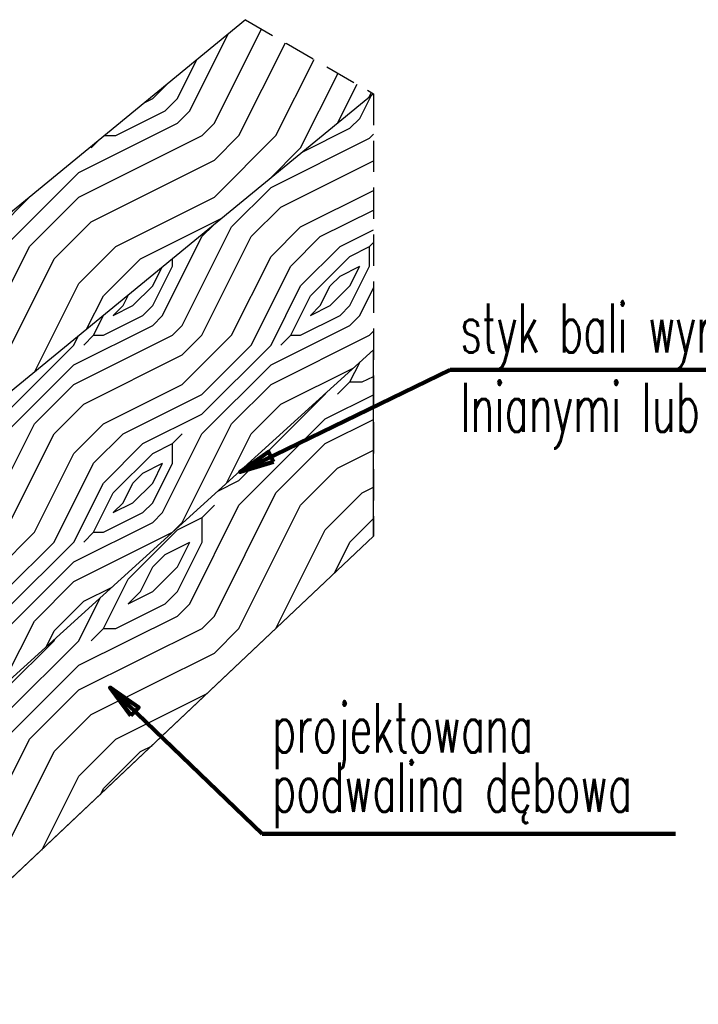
# Model space of a CAD drawing. Header units: centimetres. Extents: x -8002 to -6952, y -9103 to -4648.
# Tile 16 of 35: x -7353 to -7285, y -7106 to -7006. Entities that reach past the tile are written whole.
import ezdxf

# ---------------------------------------------------------------- set-up
doc = ezdxf.new("R2010")
doc.units = ezdxf.units.CM
doc.linetypes.add('DASHED', pattern=[19.05, 12.7, -6.35])
for name, color, linetype in [('hatch_R&F', 4, 'Continuous'), ('odnośniki_R&F', 8, 'Continuous'), ('opisy_R&F', 3, 'Continuous'), ('widoki_przerywana_R&F', 4, 'DASHED'), ('wymiary_R&F', 3, 'Continuous')]:
    doc.layers.add(name, color=color, linetype=linetype)
doc.styles.get("Standard").update_dxf_attribs({"font": 'simplex.shx', "width": 0.6})
doc.dimstyles.new('PRĘTY 25', dxfattribs={"dimscale": 2.5, "dimtxt": 1.6, "dimasz": 0.4, "dimexe": 0, "dimexo": 0, "dimgap": 0.5, "dimtad": 1, "dimdec": 1, "dimlfac": 10, "dimrnd": 10, "dimzin": 12, "dimdsep": 46, "dimtxsty": 'Standard', "dimblk1": 'W', "dimblk2": 'W', "dimsah": 1, "dimcen": 0, "dimdle": 10, "dimse1": 1, "dimse2": 1, "dimsd1": 1, "dimsd2": 1, "dimclrd": 7, "dimclre": 256, "dimclrt": 256, "dimaunit": 1, "dimadec": 0, "dimazin": 0, "dimtfac": 8e-05, "dimtdec": 1, "dimtix": 1, "dimtmove": 2, "dimatfit": 3, "dimldrblk": 'W', "dimfxl": 1, "dimtolj": 1, "dimtzin": 9, "dimarcsym": 0})
pattern_1 = [(0, (-1545.018, -2217.8), (25, 25), [1.25, -23.75]), (90, (-1535.018, -2209.05), (-25, 25), [2.5, -22.5]), (45, (-1540.018, -2211.55), (0, 25), [1.7675, -5.3025, 1.7675, -3.535, 12.375, -10.60784]), (45, (-1546.268, -2219.05), (0, 25), [1.76775, -3.5355, 1.76775, -28.28434]), (45, (-1537.518, -2216.55), (0, 25), [1.76775, -33.58759]), (45, (-1535.018, -2217.8), (0, 25), [1.76775, -33.58759]), (45, (-1538.768, -2215.3), (0, 25), [1.76775, -33.58759]), (45, (-1540.018, -2214.05), (0, 25), [3.5355, -31.81984]), (45, (-1533.768, -2195.3), (0, 25), [3.5355, -31.81984]), (45, (-1542.518, -2212.8), (0, 25), [7.071, -28.28434]), (45, (-1543.768, -2211.55), (0, 25), [7.071, -28.28434]), (45, (-1527.518, -2204.05), (0, 25), [7.071, -28.28434]), (45, (-1545.018, -2209.05), (0, 25), [5.3033, -30.05204]), (45, (-1550.018, -2205.3), (0, 25), [5.3033, -30.05204]), (45, (-1547.518, -2207.8), (0, 25), [5.3033, -30.05204]), (45, (-1531.268, -2200.3), (0, 25), [8.838835, -26.5165]), (45, (-1533.768, -2199.05), (0, 25), [8.838835, -26.5165]), (45, (-1531.268, -2205.3), (0, 25), [12.37437, -22.98097]), (26.56505, (-1542.518, -2215.3), (25, 1e-08), [2.795085, -53.106615]), (26.56505, (-1537.518, -2207.8), (25, 1e-08), [2.795085, -53.106615]), (26.56505, (-1538.768, -2210.3), (25, 1e-08), [2.795085, -53.106615]), (26.56505, (-1543.768, -2217.8), (25, 1e-08), [5.59017, -50.31153]), (26.56505, (-1538.768, -2206.55), (25, 1e-08), [8.385255, -47.516445]), (26.56505, (-1541.268, -2205.3), (25, 1e-08), [11.18034, -44.72136]), (26.56505, (-1543.768, -2204.05), (25, 1e-08), [11.18034, -44.72136]), (26.56505, (-1547.518, -2196.55), (25, 1e-08), [11.18034, -44.72136]), (26.56505, (-1547.518, -2199.05), (25, 1e-08), [13.975425, -41.926274]), (26.56505, (-1546.268, -2201.55), (25, 1e-08), [13.975425, -41.926274]), (63.43495, (-1537.518, -2211.55), (1e-09, 25), [2.795085, -53.106614]), (63.43495, (-1541.268, -2214.05), (1e-09, 25), [2.795085, -53.106614]), (63.43495, (-1545.018, -2217.8), (1e-09, 25), [5.59017, -50.31153]), (63.43495, (-1537.518, -2214.05), (1e-09, 25), [5.59017, -50.31153]), (63.43495, (-1547.518, -2219.05), (1e-09, 25), [8.385255, -47.516445]), (63.43495, (-1550.018, -2219.05), (1e-09, 25), [11.18034, -44.72136]), (63.43495, (-1527.518, -2217.8), (1e-09, 25), [11.18034, -44.72136]), (63.43495, (-1536.268, -2215.3), (1e-09, 25), [11.18034, -44.72136]), (63.43495, (-1531.268, -2217.8), (1e-09, 25), [13.975425, -41.926274]), (63.43495, (-1533.768, -2216.55), (1e-09, 25), [13.975425, -41.926274])]

# ---------------------------------------------------------------- blocks, each defined once
blk = doc.blocks.new('W')
at = {"lineweight": 18}
for p, q in [((66734.272, -158580.872), (66863.494, -158581.143)), ((66733.14, -158581.999), (66732.869, -158711.221))]:
    blk.add_line(p, q, dxfattribs=at)
for radius in [3.765, 2.447]:
    blk.add_circle((66798.503, -158672.515), radius, dxfattribs=at)
for centre, radius, start, end in [((66734.269, -158582.001), 1.129, 89.8798, 179.8798), ((66862.505, -158583.964), 2.824, 16.7493, 89.8798), ((66863.488, -158583.966), 2.824, 16.545, 89.8798), ((66805.956, -158667.717), 85.33, 64.98828, 86.63544), ((66799.917, -158770.445), 188.235, 76.25086, 86.63543), ((66786.8, -158606.748), 81.882, 341.53714, 16.7493), ((66786.8, -158606.748), 82.824, 341.53714, 16.54501), ((66805.956, -158667.717), 84.154, 64.98828, 128.20069), ((66805.956, -158667.717), 81.801, 68.48995, 128.20069), ((66838.392, -158613.201), 26.353, 6.1436, 76.2509), ((66825.597, -158617.882), 28.235, 68.49, 110.1351), ((66829.599, -158617.043), 29.412, 17.0473, 64.9883), ((66857.996, -158706.248), 122.353, 110.1351, 143.97002), ((66829.599, -158617.043), 28.235, 17.0473, 64.9883), ((66768.465, -158620.076), 23.529, 128.2007, 152.2825), ((66768.465, -158620.076), 21.176, 128.2007, 152.2825), ((66807.753, -158625.116), 21.176, 71.1464, 130.05), ((66801.224, -158644.236), 41.38, 19.4301, 71.1464), ((66816.102, -158621.181), 43.529, 334.0837, 17.0473), ((66816.102, -158621.181), 42.353, 334.0837, 17.0473), ((66945.529, -158789.02), 235.294, 130.05004, 136.60143), ((66762.615, -158617.002), 16.921, 152.2825, 197.573), ((66762.615, -158617.002), 14.568, 152.2825, 197.573), ((66806.22, -158618.367), 58.918, 332.83643, 7.79053), ((66927.732, -158571.3), 185.882, 195.6602, 198.49274), ((66927.732, -158571.3), 188.235, 195.6602, 198.49274), ((66733.52, -158580.493), 128.235, 314.87977, 339.83879), ((66830.601, -158628.26), 23.569, 333.8014, 8.7092), ((66857.996, -158706.248), 114.824, 136.60143, 154.98438), ((66743.861, -158632.797), 8, 340.0899, 18.4927), ((66820.278, -158637.515), 21.176, 326.9725, 19.4301), ((66743.861, -158632.797), 5.647, 340.0899, 18.4927), ((66733.142, -158580.869), 141.176, 291.28942, 338.47012), ((66733.142, -158580.869), 142.118, 291.28942, 338.49166), ((66812.327, -158673.031), 65.882, 143.97002, 193.16671), ((66926.154, -158698.822), 188.235, 160.08992, 177.01679), ((66837.529, -158667.136), 94.118, 159.86028, 196.56363), ((66837.529, -158667.136), 91.765, 159.86028, 193.16671), ((66733.52, -158580.493), 131.765, 314.87977, 333.80136), ((66733.142, -158580.869), 134.588, 318.23663, 334.08368), ((66733.142, -158580.869), 135.765, 318.43708, 334.08368), ((66733.142, -158580.869), 125.106, 292.5922, 326.97255), ((66788.059, -158673.613), 37.647, 154.9844, 188.6731), ((66835.24, -158679.727), 9.412, 103.137, 134.8798), ((66833.529, -158672.395), 1.882, 13.4726, 103.137), ((66733.142, -158580.869), 128.235, 289.92076, 315.118), ((66826.207, -158674.149), 9.412, 314.1224, 13.4726), ((66733.142, -158580.869), 132.706, 291.38849, 315.99781), ((66733.142, -158580.869), 131.765, 295.95818, 315.11162), ((66772.707, -158675.954), 22.118, 188.6731, 292.5922), ((66764.527, -158689.081), 26.353, 179.8798, 260.1733), ((66764.86, -158688.749), 18.303, 196.5636, 252.8378), ((66780.501, -158678.15), 23.569, 261.0503, 295.9582), ((66758.795, -158634.636), 73.412, 279.6886, 288.0475), ((66766.904, -158682.132), 25.229, 252.8378, 279.6886), ((66735.694, -158710.244), 2.824, 179.8798, 253.0102), ((66735.692, -158711.227), 2.824, 179.8798, 253.2145), ((66758.795, -158634.636), 81.882, 253.01024, 288.2224), ((66758.795, -158634.636), 82.824, 253.21454, 288.2224), ((66767.11, -158682.395), 33.412, 257.7647, 281.3719)]:
    blk.add_arc(centre, radius, start, end, dxfattribs=at)

msp = doc.modelspace()

# ---------------------------------------------------------------- hatches: boundary and pattern name
at = {"layer": 'hatch_R&F'}
h = msp.add_hatch(dxfattribs=at)
h.set_pattern_fill('woodface', color=256, scale=25, pattern_type=2)
h.set_pattern_definition(pattern_1)
h.paths.add_polyline_path([(-7317.607, -7013.536), (-7330.589, -7006.021), (-7369.113, -7037.669), (-7356.132, -7045.184)])
h = msp.add_hatch(dxfattribs=at)
h.set_pattern_fill('woodface', color=256, scale=20, pattern_type=2)
h.set_pattern_definition([(0, (-1546.018, -2218.05), (20, 20), [1, -19]), (90, (-1538.018, -2211.05), (-20, 20), [2, -18]), (45, (-1542.018, -2213.05), (0, 20), [1.414, -4.242, 1.414, -2.828, 9.9, -8.486271]), (45, (-1547.018, -2219.05), (0, 20), [1.4142, -2.8284, 1.4142, -22.62747]), (45, (-1540.018, -2217.05), (0, 20), [1.4142, -26.87007]), (45, (-1538.018, -2218.05), (0, 20), [1.4142, -26.87007]), (45, (-1541.018, -2216.05), (0, 20), [1.4142, -26.87007]), (45, (-1542.018, -2215.05), (0, 20), [2.8284, -25.45587]), (45, (-1537.018, -2200.05), (0, 20), [2.8284, -25.45587]), (45, (-1544.018, -2214.05), (0, 20), [5.6568, -22.62747]), (45, (-1545.018, -2213.05), (0, 20), [5.6568, -22.62747]), (45, (-1532.018, -2207.05), (0, 20), [5.6568, -22.62747]), (45, (-1546.018, -2211.05), (0, 20), [4.24264, -24.04163]), (45, (-1550.018, -2208.05), (0, 20), [4.24264, -24.04163]), (45, (-1548.018, -2210.05), (0, 20), [4.24264, -24.04163]), (45, (-1535.018, -2204.05), (0, 20), [7.07107, -21.213203]), (45, (-1537.018, -2203.05), (0, 20), [7.07107, -21.213203]), (45, (-1535.018, -2208.05), (0, 20), [9.899495, -18.384776]), (26.56505, (-1544.018, -2216.05), (20, 8e-09), [2.23607, -42.48529]), (26.56505, (-1540.018, -2210.05), (20, 8e-09), [2.23607, -42.48529]), (26.56505, (-1541.018, -2212.05), (20, 8e-09), [2.23607, -42.48529]), (26.56505, (-1545.018, -2218.05), (20, 8e-09), [4.472136, -40.249224]), (26.56505, (-1541.018, -2209.05), (20, 8e-09), [6.708204, -38.013156]), (26.56505, (-1543.018, -2208.05), (20, 8e-09), [8.94427, -35.77709]), (26.56505, (-1545.018, -2207.05), (20, 8e-09), [8.94427, -35.77709]), (26.56505, (-1548.018, -2201.05), (20, 8e-09), [8.94427, -35.77709]), (26.56505, (-1548.018, -2203.05), (20, 8e-09), [11.18034, -33.54102]), (26.56505, (-1547.018, -2205.05), (20, 8e-09), [11.18034, -33.54102]), (63.43495, (-1540.018, -2213.05), (1e-09, 20), [2.23607, -42.48529]), (63.43495, (-1543.018, -2215.05), (1e-09, 20), [2.23607, -42.48529]), (63.43495, (-1546.018, -2218.05), (1e-09, 20), [4.472136, -40.249224]), (63.43495, (-1540.018, -2215.05), (1e-09, 20), [4.472136, -40.249224]), (63.43495, (-1548.018, -2219.05), (1e-09, 20), [6.708204, -38.013156]), (63.43495, (-1550.018, -2219.05), (1e-09, 20), [8.94427, -35.77709]), (63.43495, (-1532.018, -2218.05), (1e-09, 20), [8.94427, -35.77709]), (63.43495, (-1539.018, -2216.05), (1e-09, 20), [8.94427, -35.77709]), (63.43495, (-1535.018, -2218.05), (1e-09, 20), [11.18034, -33.54102]), (63.43495, (-1537.018, -2217.05), (1e-09, 20), [11.18034, -33.54102])])
h.paths.add_polyline_path([(-7317.607, -7013.536), (-7356.132, -7045.184), (-7356.132, -7053.928), (-7367.868, -7057.569), (-7367.868, -7071.687), (-7354.887, -7063.297), (-7354.887, -7073.364), (-7317.607, -7039.527)])
h = msp.add_hatch(dxfattribs=at)
h.set_pattern_fill('woodface', color=256, scale=25, pattern_type=2)
h.set_pattern_definition(pattern_1)
h.paths.add_polyline_path([(-7367.772, -7105.93), (-7317.607, -7058.418), (-7317.607, -7039.527), (-7354.887, -7073.364), (-7354.887, -7083.432), (-7367.868, -7087.381)])

# ---------------------------------------------------------------- linework, layer by layer
at = {"layer": 'widoki_przerywana_R&F', "ltscale": 0.25}
msp.add_line((-7330.589, -7006.021), (-7317.607, -7013.536), dxfattribs=at)
msp.add_lwpolyline([(-7317.607, -7013.536), (-7317.607, -7058.418)], dxfattribs=at)
at = {"layer": 'wymiary_R&F'}
for p, q in [((-7330.589, -7006.021), (-7369.113, -7037.669)), ((-7317.607, -7013.536), (-7356.132, -7045.184)), ((-7317.607, -7039.527), (-7354.887, -7073.364)), ((-7317.607, -7058.418), (-7367.868, -7105.93))]:
    msp.add_line(p, q, dxfattribs=at)
at = {"layer": 'wymiary_R&F', "color": 2}
msp.add_lwpolyline([(-7382.484, -7079.912), (-7382.484, -7097.412), (-7367.868, -7105.93), (-7317.607, -7058.418), (-7317.607, -7039.527), (-7354.887, -7073.364), (-7354.887, -7083.432), (-7367.868, -7087.381), (-7382.484, -7079.912), (-7382.484, -7097.412)], dxfattribs=at)

# ---------------------------------------------------------------- texts
at = {"layer": 'opisy_R&F', "width": 0.6}
for s, p in [('styk bali wyrównać i uszczelnić np. taśmami', (-7308.807, -7039.805)), ('lnianymi lub konopnymi (uzgodnić z Inwestorem)', (-7308.807, -7047.852)), ('projektowana', (-7327.883, -7080.389)), ('podwalina dębowa', (-7327.883, -7086.388))]:
    msp.add_text(s, height=5, dxfattribs=at).set_placement(p)

# ---------------------------------------------------------------- leaders
at = {"layer": 'odnośniki_R&F'}
for points in [[(-7331.139, -7051.91), (-7309.823, -7041.556), (-7194.598, -7041.556)], [(-7344.335, -7073.791), (-7328.899, -7088.626), (-7286.983, -7088.626)]]:
    msp.add_leader(points, dimstyle='PRĘTY 25', override={"dimscale": 2.5, "dimtxt": 1.6, "dimasz": 1.4, "dimgap": 0.5, "dimtad": 0, "dimclrd": 256, "dimldrblk": 'ClosedBlank', "dimlwd": 65534}, dxfattribs=at)

doc.saveas('drawing.dxf')
